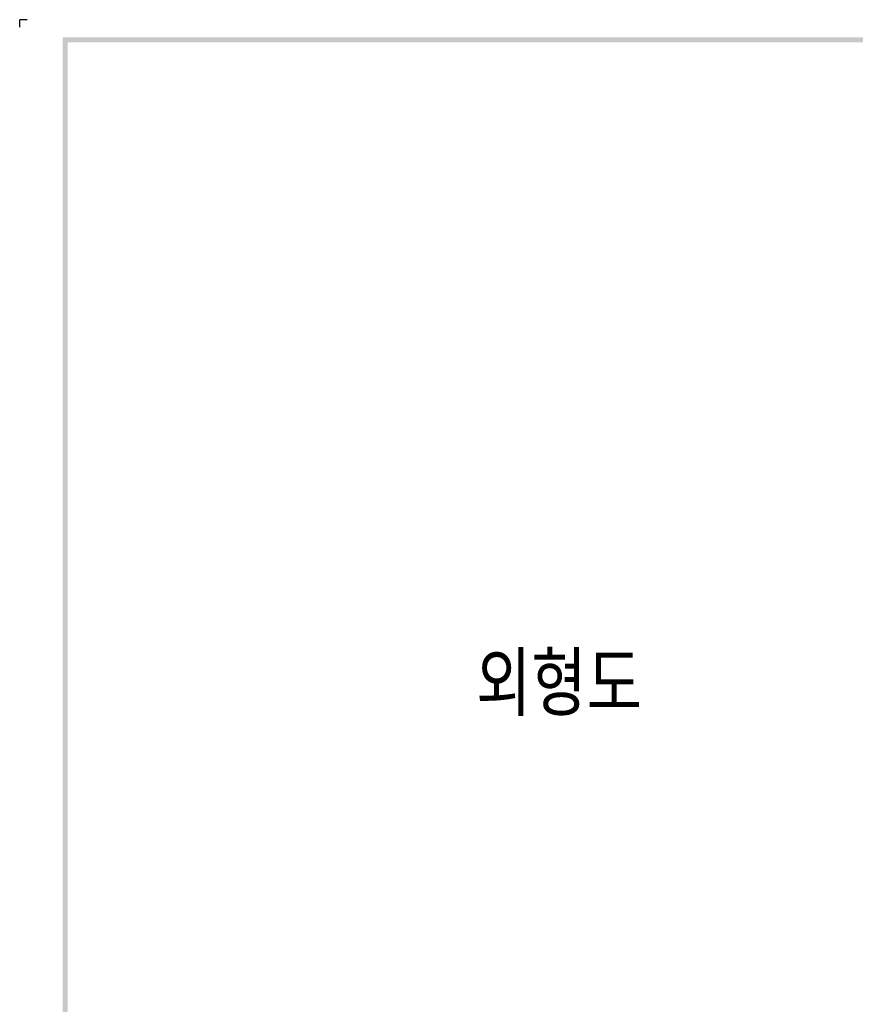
# Model space of a CAD drawing. Extents: x 2148 to 5165, y -907 to 1459.
# Tile 2 of 28: x 4171 to 4369, y 1225 to 1459. Entities that reach past the tile are written whole.
import ezdxf

# ---------------------------------------------------------------- set-up
doc = ezdxf.new("R2010")
doc.units = 0
doc.header["$LTSCALE"] = 3
doc.header["$MEASUREMENT"] = 0
doc.layers.add('di', color=3, linetype='CONTINUOUS')
doc.layers.add('dwg', color=7, linetype='CONTINUOUS')
doc.styles.get("Standard").update_dxf_attribs({"font": 'romans.shx', "height": 3, "bigfont": 'ghs.shx'})

msp = doc.modelspace()

# ---------------------------------------------------------------- linework, layer by layer
at = {"layer": 'di'}
for p in [(4172.701, 1459.08), (4170.901, 1457.28)]:
    msp.add_line(p, (4170.901, 1459.08), dxfattribs=at)
at = {"layer": 'dwg'}
for points in [[(4181.101, 1454.88), (4182.301, 1453.68), (5160.301, 1454.88), (5159.101, 1453.68)], [(4181.101, 766.08), (4182.301, 766.68), (4181.101, 1454.88), (4182.301, 1453.68)]]:
    msp.add_trace(points, dxfattribs=at)

# ---------------------------------------------------------------- texts
at = {"layer": 'di', "insert": (4279.148, 1308.892), "char_height": 15, "width": 74.93994, "attachment_point": 1}
msp.add_mtext('{\\Fromans,hgs|c129;외형도}', dxfattribs=at)

doc.saveas('drawing.dxf')
